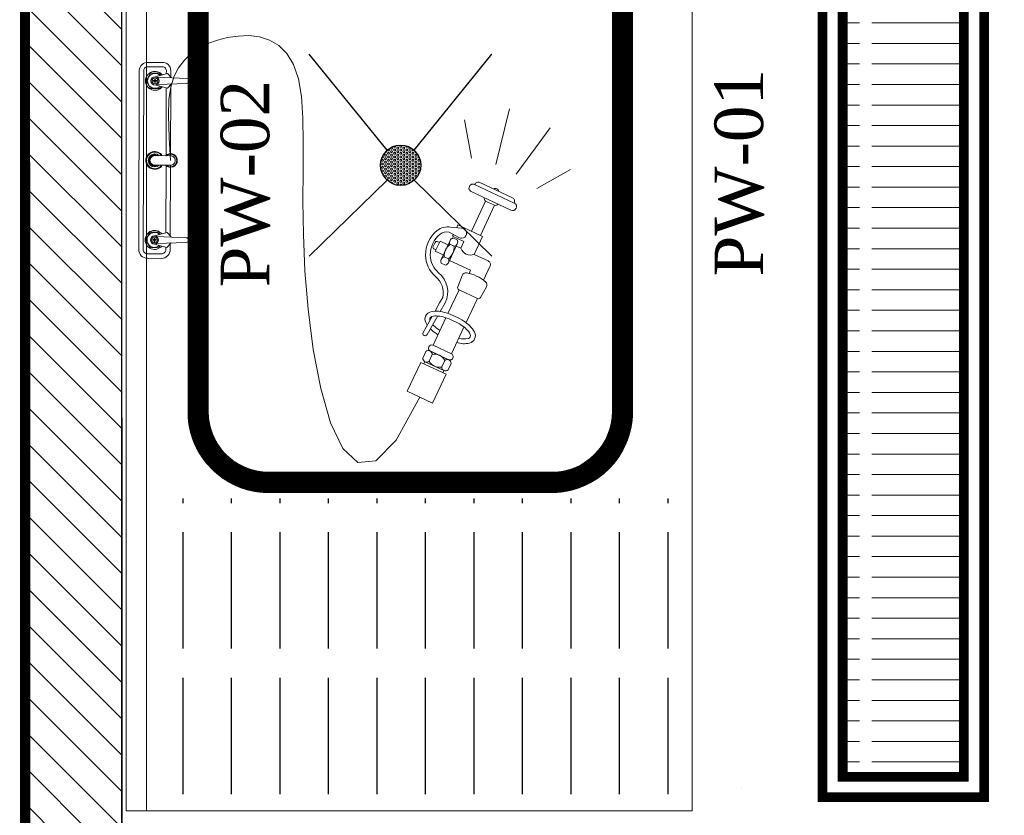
# Model space of a CAD drawing. Extents: x 258674 to 1051069, y -600163 to -66531.
# Tile 14 of 27: x 1050189 to 1050237, y -599564 to -599525. Entities that reach past the tile are written whole.
import ezdxf

# ---------------------------------------------------------------- set-up
doc = ezdxf.new("R2010")
doc.units = 0
doc.header["$LTSCALE"] = 21
doc.header["$MEASUREMENT"] = 0
doc.linetypes.add('LEVEL-F-OVERALL LAYOUT$0$HIDDEN', pattern=[0.375, 0.25, -0.125])
for name, color, linetype, lineweight in [('A - TEXT', 7, 'CONTINUOUS', 13), ('AEQUIP', 9, 'CONTINUOUS', 0), ('CKD Dimensions', 30, 'CONTINUOUS', 0), ('CKD Equipments', 252, 'CONTINUOUS', 0), ('DOOR-MAIN ENTRY', 7, 'CONTINUOUS', 18), ('EQM', 3, 'CONTINUOUS', 0), ('EQUIP-IN', 152, 'CONTINUOUS', 0), ('LEVEL-F-OVERALL LAYOUT$0$I-FLOR-OVHD', 251, 'LEVEL-F-OVERALL LAYOUT$0$HIDDEN', 18), ('ND_26_HATCH', 8, 'CONTINUOUS', 13)]:
    doc.layers.add(name, color=color, linetype=linetype, lineweight=lineweight)
for name, color, linetype in [('A-wall', 2, 'CONTINUOUS'), ('DIMENSIONS', 20, 'CONTINUOUS'), ('Drain Grating', 4, 'CONTINUOUS'), ('EQUI.', 4, 'CONTINUOUS'), ('FAINTEQUIP', 253, 'CONTINUOUS')]:
    doc.layers.add(name, color=color, linetype=linetype)
doc.styles.add('CKD_Dimension Text', font='BOOKOSI.TTF')
pattern_1 = [(135, (1049698.7375, -674280.6711), (-0.883883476, -0.883883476), [])]

# ---------------------------------------------------------------- blocks, each defined once
blk = doc.blocks.new('A$C206231EB')
at = {"layer": 'EQUIP-IN', "color": 254, "lineweight": 0}
for p, q in [((0.094, 0.3751), (0.077, 0.4452)), ((0.094, 0.3751), (0.077, 0.4452)), ((0.0683, 0.3631), (0.0256, 0.4214)), ((0.0683, 0.3631), (0.0256, 0.4214)), ((0.1246, 0.3831), (0.1336, 0.4309)), ((0.1246, 0.3831), (0.1336, 0.4309)), ((0.0424, 0.3449), (0, 0.3689)), ((0.0953, 0.3239), (0.1129, 0.2858)), ((0.1066, 0.3291), (0.1243, 0.291)), ((0.127, 0.2923), (0.1413, 0.2989)), ((0.1413, 0.2989), (0.1428, 0.2955)), ((0.1102, 0.2845), (0.127, 0.2923)), ((0.1469, 0.2868), (0.1479, 0.2846)), ((0.1102, 0.2845), (0.1207, 0.2618)), ((0.1479, 0.2846), (0.1337, 0.278)), ((0.1337, 0.278), (0.1375, 0.2696)), ((0.1375, 0.2696), (0.1434, 0.2723)), ((0.1475, 0.2825), (0.142, 0.28)), ((0.1531, 0.2514), (0.1421, 0.2752)), ((0.1512, 0.2746), (0.1457, 0.2721)), ((0.1622, 0.2556), (0.1511, 0.2794)), ((0.1537, 0.2738), (0.1637, 0.2785)), ((0.1696, 0.2658), (0.1637, 0.2785)), ((0.1645, 0.2767), (0.1672, 0.2779)), ((0.1724, 0.2715), (0.1699, 0.2769)), ((0.1032, 0.2537), (0.1207, 0.2618)), ((0.1596, 0.2611), (0.1696, 0.2658)), ((0.1687, 0.2676), (0.1715, 0.2688)), ((0.1252, 0.2419), (0.1518, 0.2542)), ((0.1585, 0.2587), (0.1531, 0.2562)), ((0.1622, 0.2508), (0.1568, 0.2482)), ((0.1008, 0.247), (0.1089, 0.2296)), ((0.1252, 0.2419), (0.1271, 0.238)), ((0.1412, 0.2211), (0.1359, 0.2355)), ((0.1127, 0.2079), (0.1051, 0.2212)), ((0.1165, 0.2066), (0.1396, 0.2173)), ((0.1396, 0.2173), (0.1535, 0.1876)), ((0.1165, 0.2066), (0.1307, 0.1761)), ((0.156, 0.1821), (0.1721, 0.1475)), ((0.1333, 0.1706), (0.149, 0.1368)), ((0.149, 0.1368), (0.1721, 0.1475)), ((0.1758, 0.1404), (0.152, 0.1294)), ((0.1524, 0.1295), (0.1754, 0.1403)), ((0.181, 0.1395), (0.1848, 0.1314)), ((0.1493, 0.1248), (0.1531, 0.1166)), ((0.1873, 0.1259), (0.1556, 0.1112)), ((0.1572, 0.1285), (0.161, 0.1203)), ((0.1821, 0.1268), (0.1583, 0.1158)), ((0.1731, 0.1359), (0.1769, 0.1277)), ((0.1821, 0.1268), (0.1834, 0.1241)), ((0.1873, 0.1259), (0.2042, 0.0897)), ((0.1583, 0.1158), (0.1596, 0.113)), ((0.1556, 0.1112), (0.1725, 0.0749)), ((0.1725, 0.0749), (0.2042, 0.0897))]:
    blk.add_line(p, q, dxfattribs=at)
at = {"layer": 'EQUIP-IN', "lineweight": 0}
blk.add_lwpolyline([(0.1883, 0.0823), (0.2179, 0.028), (0.2437, 0.002), (0.266, 0), (0.2849, 0.0174), (0.3006, 0.0498), (0.3131, 0.0927), (0.3226, 0.1417), (0.3293, 0.1923), (0.3334, 0.2407), (0.3355, 0.2861), (0.3361, 0.3283), (0.3361, 0.3669), (0.336, 0.4018), (0.3366, 0.4328), (0.3384, 0.4596), (0.3422, 0.4821), (0.3485, 0.5), (0.3569, 0.5138), (0.3672, 0.5238), (0.3789, 0.5306), (0.3916, 0.5345), (0.4049, 0.536), (0.4184, 0.5355), (0.4317, 0.5335), (0.4444, 0.5303), (0.4563, 0.526), (0.4672, 0.5204), (0.4771, 0.5134), (0.4858, 0.5051), (0.493, 0.4953), (0.4988, 0.4839), (0.5028, 0.4709), (0.505, 0.4556), (0.5056, 0.4355), (0.5046, 0.4072), (0.5028, 0.3788)], dxfattribs=at)
at = {"layer": 'EQUIP-IN', "color": 254, "lineweight": 0}
blk.add_lwpolyline([(0.0705, 0.3267, 1), (0.0747, 0.3176), (0.1246, 0.3408, 1), (0.1204, 0.3499)], format="xyb", close=True, dxfattribs=at)
for points in [[(0.0705, 0.3267, -0.414214), (0.0729, 0.3333), (0.1137, 0.3523, -0.414214), (0.1204, 0.3499)], [(0.0913, 0.3253, 0.414214), (0.0953, 0.3239), (0.1066, 0.3291, 0.414214), (0.108, 0.3331)], [(0.1639, 0.2008), (0.16, 0.2078, -0.274173), (0.1693, 0.2342, 0.219013), (0.1819, 0.2607, 0.227354), (0.1673, 0.2919, 0.20055), (0.1505, 0.2962), (0.1366, 0.295, 1.305327), (0.14, 0.2831), (0.1524, 0.2897, -0.242118), (0.1635, 0.2873, -0.227354), (0.1759, 0.2607, -0.219013), (0.1654, 0.2388, 0.354486), (0.1571, 0.2008)], [(0.142, 0.28, 0.453131), (0.1457, 0.2721)], [(0.1475, 0.2825, -0.453131), (0.1512, 0.2746)], [(0.1531, 0.2562, 0.453131), (0.1568, 0.2482)], [(0.1585, 0.2587, -0.453131), (0.1622, 0.2508)], [(0.1571, 0.2008), (0.1631, 0.19, 0.99352)], [(0.1697, 0.1904), (0.1639, 0.2008, -0.272402)], [(0.1198, 0.1557, -0.227187), (0.1199, 0.1641, -0.089164), (0.1258, 0.172, -0.046135), (0.1334, 0.178, -0.034286), (0.1442, 0.1839, -0.034286), (0.1557, 0.1883, -0.046135), (0.1651, 0.1903, -0.089164), (0.175, 0.1897, -0.227187), (0.1815, 0.1843, -0.227187), (0.1814, 0.176, -0.031677), (0.1796, 0.1729)], [(0.1253, 0.1582, -0.227187), (0.1253, 0.1614, -0.089164), (0.1299, 0.1677, -0.046135), (0.1366, 0.1729, -0.034286), (0.1467, 0.1785, -0.034286), (0.1574, 0.1826, -0.046135), (0.1658, 0.1843, -0.089164), (0.1736, 0.1838, -0.227187), (0.176, 0.1818, -0.196148), (0.1762, 0.179)], [(0.1724, 0.1735, -0.017382), (0.1714, 0.1724, -0.046135), (0.1646, 0.1671, -0.004518), (0.1633, 0.1663)], [(0.1663, 0.1844), (0.1793, 0.1612, 1), (0.1847, 0.1637)], [(0.1847, 0.1637), (0.1734, 0.1839, -0.272388)], [(0.1755, 0.168, -0.046185), (0.1679, 0.1621, -0.006512), (0.1659, 0.1608)], [(0.1423, 0.1512, -0.146633), (0.1263, 0.1504, -0.227187), (0.1198, 0.1557)], [(0.1398, 0.1566, -0.139994), (0.1277, 0.1562, -0.227187), (0.1253, 0.1582)], [(0.1731, 0.1359, -0.685714), (0.181, 0.1395)], [(0.1493, 0.1248, -0.685714), (0.1572, 0.1285)], [(0.1769, 0.1277, 0.685714), (0.1848, 0.1314)], [(0.1531, 0.1166, 0.685714), (0.161, 0.1203)]]:
    blk.add_lwpolyline(points, format="xyb", dxfattribs=at)
for centre, radius, start, end in [((0.0942, 0.341), 0.00392, 55.0727, 174.7473), ((0.1383, 0.259), 0.0202, 359.2474, 50.5725), ((0.1681, 0.2761), 0.002, 24.91, 114.91), ((0.125, 0.2746), 0.0135, 251.6594, 338.1606), ((0.1659, 0.2718), 0.0202, 179.2474, 230.5725), ((0.1706, 0.2707), 0.002, 294.91, 24.91), ((0.1053, 0.2492), 0.005, 114.91, 204.91), ((0.1391, 0.1883), 0.0512, 99.8931, 129.9268), ((0.1312, 0.2337), 0.005, 20.3361, 99.8931), ((0.1095, 0.2237), 0.005, 129.9268, 209.4839), ((0.1384, 0.2201), 0.003, 294.91, 20.3361), ((0.1153, 0.2093), 0.003, 209.4839, 294.91), ((0.1507, 0.1332), 0.004, 114.91, 294.91), ((0.1699, 0.122), 0.0143, 77.0607, 152.7593), ((0.1738, 0.1439), 0.004, 294.91, 114.91), ((0.1642, 0.1342), 0.0143, 257.0607, 332.7593)]:
    blk.add_arc(centre, radius, start, end, dxfattribs=at)
blk = doc.blocks.new('A$C095647B2')
at = {"layer": 'EQM', "color": 254, "lineweight": 0}
for p, q in [((0.018, 0.0429), (0.0138, 0.0272)), ((0.0187, 0.0402), (0.0202, 0.003)), ((0.0277, 0.0402), (0.0262, 0.003)), ((0.0284, 0.0429), (0.0325, 0.0272)), ((0.218, 0.0429), (0.2138, 0.0272)), ((0.2187, 0.0402), (0.2202, 0.003)), ((0.2277, 0.0402), (0.2262, 0.003)), ((0.2284, 0.0429), (0.2325, 0.0272)), ((0.0138, 0.0272), (0.0194, 0.022)), ((0.0325, 0.0272), (0.0269, 0.022)), ((0.2138, 0.0272), (0.2194, 0.022)), ((0.2325, 0.0272), (0.2269, 0.022)), ((0.0232, 0), (0.0232, 0)), ((0.2232, 0), (0.2232, 0))]:
    blk.add_line(p, q, dxfattribs=at)
for points in [[(0.0182, 0.0231), (0.0101, 0.0231, -0.435412), (0, 0.0343), (0, 0.0515, -0.435412), (0.0101, 0.0627)], [(0.0101, 0.0627), (0.2351, 0.0627, -0.414214), (0.2463, 0.0515), (0.2463, 0.0343, -0.414214), (0.2351, 0.0231), (0.2281, 0.0231, -1.598373)], [(0.0142, 0.0287), (0.0101, 0.0287, -0.457422), (0.0056, 0.0343), (0.0056, 0.0515, -0.457422), (0.0101, 0.0571)], [(0.0101, 0.0571), (0.2351, 0.0571, -0.414214), (0.2407, 0.0515), (0.2407, 0.0343, -0.414214), (0.2351, 0.0287), (0.2321, 0.0287, -2.738825)], [(0.1172, 0.0287), (0.0321, 0.0287, -0.414159)], [(0.2142, 0.0287), (0.1291, 0.0287, -0.414214)], [(0.1172, 0.0231), (0.0281, 0.0231, -0.414159)], [(0.2182, 0.0231), (0.1291, 0.0231, -0.414214)]]:
    blk.add_lwpolyline(points, format="xyb", dxfattribs=at)
for points in [[(0.0161, 0.0358), (0.0135, 0.0373), (0.0135, 0.0485), (0.0232, 0.0541)], [(0.0232, 0.0541), (0.0329, 0.0485), (0.0329, 0.0373), (0.0303, 0.0358)], [(0.2232, 0.0541), (0.2135, 0.0485), (0.2135, 0.0373), (0.2161, 0.0358)], [(0.2303, 0.0358), (0.2329, 0.0373), (0.2329, 0.0485), (0.2232, 0.0541)]]:
    blk.add_lwpolyline(points, dxfattribs=at)
for points in [[(0.0228, 0.0451), (0.0235, 0.0451), (0.0235, 0.044, 0.414214), (0.0243, 0.0433), (0.0254, 0.0433), (0.0254, 0.0425), (0.0243, 0.0425, 0.414214), (0.0235, 0.0418), (0.0235, 0.0407), (0.0228, 0.0407), (0.0228, 0.0418, 0.414214), (0.0221, 0.0425), (0.021, 0.0425), (0.021, 0.0433), (0.0221, 0.0433, 0.414214), (0.0228, 0.044)], [(0.1232, 0.0489), (0.1232, 0.0489, -0.414214), (0.1291, 0.0429), (0.1291, 0.0231, -0.414214), (0.1232, 0.0172), (0.1232, 0.0172, -0.414214), (0.1172, 0.0231), (0.1172, 0.0429, -0.414214)], [(0.2235, 0.0451), (0.2228, 0.0451), (0.2228, 0.044, -0.414214), (0.2221, 0.0433), (0.221, 0.0433), (0.221, 0.0425), (0.2221, 0.0425, -0.414214), (0.2228, 0.0418), (0.2228, 0.0407), (0.2235, 0.0407), (0.2235, 0.0418, -0.414214), (0.2243, 0.0425), (0.2254, 0.0425), (0.2254, 0.0433), (0.2243, 0.0433, -0.414214), (0.2235, 0.044)]]:
    blk.add_lwpolyline(points, format="xyb", close=True, dxfattribs=at)
for centre, radius in [((0.0232, 0.0429), 0.00522), ((0.0232, 0.0429), 0.00373), ((0.0232, 0.0429), 0.000746), ((0.2232, 0.0429), 0.00522), ((0.2232, 0.0429), 0.00373), ((0.2232, 0.0429), 0.000746)]:
    blk.add_circle(centre, radius, dxfattribs=at)
for centre, radius, start, end in [((0.0232, 0.0429), 0.0119, 309.7148, 230.2852), ((0.0232, 0.0429), 0.00935, 317.3806, 222.6194), ((0.1232, 0.0429), 0.0112, 302.231, 237.769), ((0.1232, 0.0429), 0.0108, 303.4854, 236.5146), ((0.1232, 0.0429), 0.0104, 304.8499, 235.1501), ((0.1232, 0.0429), 0.00821, 316.6582, 223.3418), ((0.1232, 0.0429), 0.00709, 327.3631, 212.6369), ((0.2232, 0.0429), 0.0119, 309.7148, 230.2852), ((0.2232, 0.0429), 0.00935, 317.3806, 222.6194), ((0.1232, 0.0231), 0.00858, 134.0792, 45.9208), ((0.1232, 0.0231), 0.00784, 139.6324, 40.3676), ((0.0232, 0.003), 0.00299, 180, 270), ((0.0232, 0.003), 0.00299, 270, 360), ((0.2232, 0.003), 0.00299, 180, 270), ((0.2232, 0.003), 0.00299, 270, 0)]:
    blk.add_arc(centre, radius, start, end, dxfattribs=at)
blk = doc.blocks.new('PRE-')
at = {"layer": 'EQM', "color": 254, "lineweight": 0, "rotation": 270}
blk.add_blockref('A$C095647B2', (-0.0627, 0.1226), dxfattribs=at)
at = {"layer": 'EQUIP-IN', "lineweight": 0}
blk.add_blockref('A$C206231EB', (-0.5424, -0.3794), dxfattribs=at)
blk = doc.blocks.new('G$C0AEB34AE')
at = {"layer": 'Drain Grating', "linetype": 'Continuous', "lineweight": 5}
h = blk.add_hatch(dxfattribs=at)
h.set_pattern_fill('ACAD_ISO08W100', color=256, scale=5.08, style=0)
h.set_pattern_definition([(2e-14, (-881778.505, 81267.306), (-3e-15, 25.4), [121.92, -15.24, 30.48, -15.24])])
h.paths.add_polyline_path([(181, 2181), (181, 31), (31, 31), (31, 2181)])
at = {"layer": 'CKD Equipments', "color": 2, "const_width": 12, "elevation": 85170}
blk.add_lwpolyline([(206, 2206), (206, 6), (6, 6), (6, 2206), (206, 2206)], dxfattribs=at)
blk.add_lwpolyline([(181, 2181), (181, 31), (31, 31), (31, 2181)], close=True, dxfattribs=at)

msp = doc.modelspace()

# ---------------------------------------------------------------- hatches: boundary and pattern name
at = {"layer": 'CKD Dimensions'}
h = msp.add_hatch(dxfattribs=at)
h.set_pattern_fill('HEX', color=256, scale=0.393701, angle=0.0017)
h.set_pattern_definition([(0.0017496, (1047381.38366, -599979.83102), (-2.6028e-06, 0.0852387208), [0.0492125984, -0.098425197]), (120.0017496, (1047381.38366, -599979.83102), (-0.0738175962, -0.0426216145), [0.0492125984, -0.098425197]), (60.0017496, (1047381.43287, -599979.83102), (-0.073820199, 0.0426171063), [0.0492125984, -0.098425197])])
edge = h.paths.add_edge_path()
edge.add_arc((1050207.768, -599532.432), 0.984, 0.0017, 360.0017)
at = {"layer": 'CKD Equipments'}
h = msp.add_hatch(dxfattribs=at)
h.set_pattern_fill('ANSI31', color=252, scale=0.03937, angle=90.0017)
h.set_pattern_definition([(135.00174955, (1050892.194364, -595622.202976), (-0.003479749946, -0.003479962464), [])])
edge = h.paths.add_edge_path()
edge.add_line((1050219.064, -599520.816), (1050219.065, -599544.438))
edge.add_arc((1050215.128, -599544.438), 3.937, 270.0017, 0.0017, ccw=False)
edge.add_line((1050215.128, -599548.375), (1050201.349, -599548.375))
edge.add_arc((1050201.349, -599544.438), 3.937, 180.0017, 270.0017, ccw=False)
edge.add_line((1050197.412, -599544.438), (1050197.411, -599520.816))
edge.add_arc((1050201.348, -599520.816), 3.937, 90.0017, 180.0017, ccw=False)
edge.add_line((1050201.348, -599516.879), (1050215.127, -599516.879))
edge.add_arc((1050215.127, -599520.816), 3.937, 0.0017, 90.0017, ccw=False)
edge = h.paths.add_edge_path(flags=16)
edge.add_line((1050198.396, -599544.438), (1050198.395, -599520.816))
edge.add_arc((1050201.348, -599520.816), 2.953, 90.0017, 180.0017, ccw=False)
edge.add_line((1050201.348, -599517.863), (1050215.127, -599517.863))
edge.add_arc((1050215.127, -599520.816), 2.953, 0.0017, 90.0017, ccw=False)
edge.add_line((1050218.08, -599520.816), (1050218.081, -599544.438))
edge.add_arc((1050215.128, -599544.438), 2.953, 270.0017, 0.0017, ccw=False)
edge.add_line((1050215.128, -599547.391), (1050201.349, -599547.391))
edge.add_arc((1050201.349, -599544.438), 2.953, 180.0017, 270.0017, ccw=False)
at = {"layer": 'FAINTEQUIP', "ltscale": 150}
h = msp.add_hatch(dxfattribs=at)
h.set_pattern_fill('ACAD_ISO11W100', color=253, scale=0.472441, angle=90)
h.set_pattern_definition([(90, (1017938.9007, -1070536.1374), (-2.362204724, 1e-16), [5.669291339, -1.417322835, 5.669291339, -1.417322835, 0.236220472, -1.417322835])])
h.paths.add_polyline_path([(1050195.386, -599563.881), (1050195.386, -599548.668), (1050221.96, -599548.667), (1050221.961, -599563.881)])
h.paths.add_polyline_path([(1050195.386, -599516.608), (1050195.386, -599501.395), (1050221.96, -599501.395), (1050221.961, -599516.608)])
at = {"layer": 'ND_26_HATCH', "lineweight": -3, "transparency": 33554559}
h = msp.add_hatch(dxfattribs=at)
h.set_pattern_fill('ANSI31', color=253, scale=0.393701, angle=90)
h.set_pattern_definition(pattern_1)
h.paths.add_polyline_path([(1050281.856, -599429.044), (1050502.414, -599429.044), (1050502.414, -599743.587), (1050508.343, -599743.586), (1050508.343, -599429.043), (1050497.002, -599424.331), (1050281.856, -599424.322)])
h.paths.add_polyline_path([(1050189.487, -599743.587), (1050189.487, -599743.623), (1050206.432, -599743.622), (1050206.431, -599738.898), (1050277.298, -599738.886), (1050277.298, -599743.611), (1050294.243, -599743.61), (1050294.243, -599712.089), (1050289.518, -599712.089), (1050289.518, -599734.162), (1050194.211, -599734.173), (1050194.188, -599430.876), (1050191.295, -599430.876), (1050191.295, -599424.969), (1050197.203, -599424.969), (1050197.203, -599429.044), (1050218.275, -599429.044), (1050218.275, -599424.321), (1050189.463, -599424.32)])
h = msp.add_hatch(dxfattribs=at)
h.set_pattern_fill('ANSI31', color=253, scale=0.393701, angle=90)
h.set_pattern_definition(pattern_1)
h.paths.add_polyline_path([(1050189.487, -599743.587), (1050189.487, -599743.623), (1050206.432, -599743.622), (1050206.431, -599738.898), (1050277.298, -599738.886), (1050277.298, -599743.611), (1050294.243, -599743.61), (1050294.243, -599712.089), (1050289.518, -599712.089), (1050289.518, -599734.162), (1050194.211, -599734.173), (1050194.188, -599430.876), (1050191.295, -599430.876), (1050191.295, -599424.969), (1050197.203, -599424.969), (1050197.203, -599429.044), (1050244.454, -599429.044), (1050244.454, -599424.321), (1050189.463, -599424.32)])
h.paths.add_polyline_path([(1050281.856, -599429.044), (1050502.414, -599429.044), (1050502.414, -599743.587), (1050508.343, -599743.586), (1050508.343, -599429.043), (1050508.322, -599424.33), (1050281.856, -599424.322)])

# ---------------------------------------------------------------- linework, layer by layer
at = {"layer": 'A-wall', "linetype": 'Continuous', "lineweight": -3}
for p, q in [((1050189.487, -599743.587), (1050189.463, -599424.32)), ((1050189.487, -599743.587), (1050189.463, -599424.32)), ((1050194.211, -599734.173), (1050194.188, -599429.044)), ((1050194.211, -599734.173), (1050194.188, -599429.044))]:
    msp.add_line(p, q, dxfattribs=at)
at = {"layer": 'A-wall', "ltscale": 0.25}
msp.add_lwpolyline([(1050189.487, -599743.587), (1050189.487, -599743.623), (1050206.432, -599743.622), (1050206.431, -599738.898), (1050277.298, -599738.886), (1050277.298, -599743.611), (1050294.243, -599743.61), (1050294.243, -599712.089), (1050289.518, -599712.089), (1050289.518, -599734.162), (1050194.211, -599734.173), (1050194.188, -599430.876), (1050191.295, -599430.876), (1050191.295, -599424.969), (1050197.203, -599424.969), (1050197.203, -599429.044), (1050244.454, -599429.044), (1050244.454, -599424.321), (1050189.463, -599424.32)], close=True, dxfattribs=at)
at = {"layer": 'CKD Equipments'}
for p, q in [((1050218.08, -599520.816), (1050218.081, -599544.438)), ((1050219.064, -599520.816), (1050219.065, -599544.438))]:
    msp.add_line(p, q, dxfattribs=at)
for points in [[(1050194.402, -599563.881), (1050194.401, -599501.42), (1050221.96, -599501.419), (1050221.961, -599563.881), (1050194.402, -599563.881), (1050195.386, -599563.881), (1050195.385, -599501.42)], [(1050207.105, -599531.704), (1050203.319, -599527.026)], [(1050207.105, -599531.704), (1050203.319, -599527.026)], [(1050207.105, -599531.704), (1050203.319, -599527.026)], [(1050208.43, -599531.704), (1050212.216, -599527.026)], [(1050208.43, -599531.704), (1050212.216, -599527.026)], [(1050208.43, -599531.704), (1050212.216, -599527.026)]]:
    msp.add_lwpolyline(points, dxfattribs=at)
for radius in [3.937, 2.953]:
    msp.add_arc((1050215.128, -599544.438), radius, 270.0017, 0.0017, dxfattribs=at)
at = {"layer": 'DIMENSIONS'}
for p, q in [((1050224.554, -599528.614, 0), (1050224.554, -599528.614, 0)), ((1050224.376, -599562.725, 0), (1050224.376, -599562.725, 0))]:
    msp.add_line(p, q, dxfattribs=at)
at = {"layer": 'DOOR-MAIN ENTRY', "color": 1, "linetype": 'Continuous', "lineweight": 0, "ltscale": 8, "const_width": 0.5}
msp.add_lwpolyline([(1050976.871, -599804.207), (1050999.167, -599624.679), (1051021.463, -599424.32), (1050189.463, -599424.32), (1050189.501, -599832.82), (1050194.463, -599832.82)], dxfattribs=at)
at = {"layer": 'EQUI.'}
for points in [[(1050207.105, -599531.704), (1050203.319, -599527.026)], [(1050208.43, -599531.704), (1050212.216, -599527.026)], [(1050203.319, -599536.854), (1050207.105, -599533.16)], [(1050203.319, -599536.854), (1050207.105, -599533.16)], [(1050203.319, -599536.854), (1050207.105, -599533.16)], [(1050203.319, -599536.854), (1050207.105, -599533.16)], [(1050212.216, -599536.854), (1050208.43, -599533.16)], [(1050212.216, -599536.854), (1050208.43, -599533.16)], [(1050212.216, -599536.854), (1050208.43, -599533.16)], [(1050212.216, -599536.854), (1050208.43, -599533.16)]]:
    msp.add_lwpolyline(points, dxfattribs=at)
msp.add_circle((1050207.768, -599532.432), 0.984, dxfattribs=at)
msp.add_circle((1050207.768, -599532.432), 0.984, dxfattribs=at)
msp.add_circle((1050207.768, -599532.432), 0.984, dxfattribs=at)
msp.add_circle((1050207.768, -599532.432), 0.984, dxfattribs=at)
at = {"layer": 'LEVEL-F-OVERALL LAYOUT$0$I-FLOR-OVHD', "ltscale": 0.25}
msp.add_lwpolyline([(1050970.197, -599857.876), (1050998.92, -599626.902), (1051021.463, -599424.32), (1051009.537, -599424.35), (1050189.463, -599424.32), (1050189.501, -599796.241), (1050189.501, -599857.876)], dxfattribs=at)

# ---------------------------------------------------------------- block references
at = {"layer": 'AEQUIP', "xscale": -38.74999999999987, "yscale": 38.75000000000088, "zscale": 38.75000000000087, "rotation": 359.8167187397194}
msp.add_blockref('PRE-', (1050195.024, -599532.172), dxfattribs=at)
at = {"layer": 'CKD Equipments', "xscale": 0.0393700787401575, "yscale": 0.0393700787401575, "zscale": 0.0393700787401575}
msp.add_blockref('G$C0AEB34AE', (1050228.077, -599563.451, -3353.15), dxfattribs=at)

# ---------------------------------------------------------------- texts
at = {"layer": 'A - TEXT', "char_height": 2.3622, "width": 49.38572, "attachment_point": 2, "rotation": 90, "style": 'CKD_Dimension Text'}
for s, insert in [('PW-01', (1050223.058, -599532.794)), ('PW-02', (1050199.005, -599533.327))]:
    msp.add_mtext(s, dxfattribs=dict(at, insert=insert))

doc.saveas('drawing.dxf')
